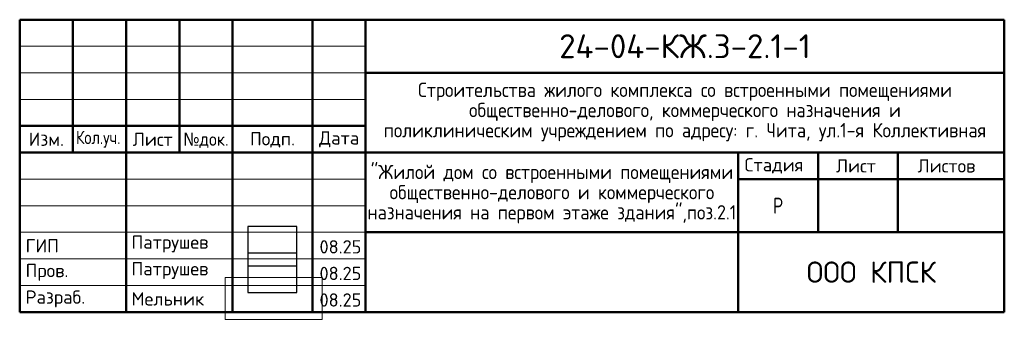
# Model space of a CAD drawing. Header units: metres. Extents: x -38.2 to -0.5, y -15 to -2.2.
# Tile 1 of 4: x -38.2 to -19.7, y -15 to -9.4. Entities that reach past the tile are written whole.
import ezdxf

# ---------------------------------------------------------------- set-up
doc = ezdxf.new("R2010")
doc.units = ezdxf.units.M
doc.header["$XCLIPFRAME"] = 2
doc.layers.add('XR$1$STANDARD_1', color=7, linetype='Continuous', lineweight=25)
doc.layers.add('XR$1$Стена наружная_ Сайдинг', color=7, linetype='Continuous', lineweight=35)
doc.styles.add('ISOCPEUR', font='txt')
doc.styles.add('Segoe UI Symbol', font='txt')
picture_1 = doc.add_image_def('image1.jpg', size_in_pixel=(275, 222))
picture_2 = doc.add_image_def('image2.bmp', size_in_pixel=(685, 350))

# ---------------------------------------------------------------- blocks, each defined once
blk = doc.blocks.new('СЛОЖНЫЙ_ОБЪЕКТ_0')
at = {"layer": 'XR$1$Стена наружная_ Сайдинг', "color": 7, "linetype": 'Continuous', "lineweight": 50, "transparency": 33554687}
for p, q in [((-38.165, -9.355), (-19.665, -9.355)), ((-38.165, -14.855), (-38.165, -9.355)), ((-34.165, -14.855), (-34.165, -9.355)), ((-19.665, -9.355), (-19.665, -14.855)), ((-31.665, -10.355), (-19.665, -10.355)), ((-31.665, -11.355), (-38.165, -11.355)), ((-38.165, -11.855), (-31.665, -11.855)), ((-31.665, -11.855), (-19.665, -11.855)), ((-24.665, -12.355), (-19.665, -12.355)), ((-31.665, -13.355), (-19.665, -13.355)), ((-38.165, -14.855), (-19.665, -14.855))]:
    blk.add_line(p, q, dxfattribs=at)
at = {"layer": 'XR$1$Стена наружная_ Сайдинг', "color": 7, "linetype": 'Continuous', "lineweight": 13, "transparency": 33554687}
for p, q in [((-38.165, -9.855), (-31.665, -9.855)), ((-38.165, -10.355), (-31.665, -10.355)), ((-38.165, -10.855), (-31.665, -10.855)), ((-38.165, -12.355), (-31.665, -12.355)), ((-38.165, -12.855), (-31.665, -12.855)), ((-38.165, -13.355), (-31.665, -13.355)), ((-38.165, -13.855), (-31.665, -13.855)), ((-38.165, -14.355), (-31.665, -14.355))]:
    blk.add_line(p, q, dxfattribs=at)
at = {"layer": 'XR$1$Стена наружная_ Сайдинг', "color": 7, "linetype": 'Continuous', "lineweight": 50, "transparency": 33554687}
for points in [[(-37.165, -9.355), (-37.165, -10.605), (-37.165, -11.855)], [(-36.165, -9.355), (-36.165, -12.105), (-36.165, -14.855)], [(-35.165, -9.355), (-35.165, -10.605), (-35.165, -11.855)], [(-32.665, -9.355), (-32.665, -12.105), (-32.665, -14.855)], [(-31.665, -9.355), (-31.665, -12.105), (-31.665, -14.855)], [(-24.665, -14.855), (-24.665, -13.355), (-24.665, -11.855)], [(-23.165, -13.355), (-23.165, -12.605), (-23.165, -11.855)], [(-21.665, -11.855), (-21.665, -12.605), (-21.665, -13.355)]]:
    blk.add_lwpolyline(points, dxfattribs=at)

msp = doc.modelspace()

# ---------------------------------------------------------------- block references
at = {"layer": 'XR$1$Стена наружная_ Сайдинг', "color": 7, "linetype": 'Continuous', "lineweight": 13, "transparency": 33554687}
msp.add_blockref('СЛОЖНЫЙ_ОБЪЕКТ_0', (0, 0), dxfattribs=at)

# ---------------------------------------------------------------- texts
at = {"layer": 'XR$1$STANDARD_1', "color": 7, "linetype": 'Continuous', "lineweight": 18, "transparency": 33554687}
for s, insert, char_height, width, attachment_point, style in [('\\A1;{\\fISOCPEUR|i0|b0;\\H0.450000;\\W1.000000;\\C7;24-04-КЖ.3-2.1-1}\\P', (-25.6653, -9.8548), 0.45, 4.982946, 5, 'ISOCPEUR'), ('\\A1;{\\fISOCPEUR|i0|b0;\\H0.250000;\\W1.000000;\\C7;Изм.}\\P', (-37.6654, -11.605), 0.25, 0.753409, 5, 'ISOCPEUR'), ('\\A1;{\\fISOCPEUR|i0|b0;\\H0.250000;\\W0.833333;\\C7;Кол.уч.}\\P', (-36.6912, -11.605), 0.25, 0.974432, 5, 'ISOCPEUR'), ('\\A1;{\\fISOCPEUR|i0|b0;\\H0.250000;\\W1.000000;\\C7;Лист}\\P', (-35.6654, -11.605), 0.25, 0.867188, 5, 'ISOCPEUR'), ('\\A1;{\\fSegoe UI Symbol|i0|b0;\\H0.250000;\\W0.909091;\\C7;№\\fISOCPEUR|i0|b0;док.}\\P', (-34.6654, -11.6224), 0.25, 1.022727, 5, 'Segoe UI Symbol'), ('\\A1;{\\fISOCPEUR|i0|b0;\\H0.250000;\\W1.000000;\\C7;Подп.}\\P', (-33.4154, -11.6154), 0.25, 0.917647, 5, 'ISOCPEUR'), ('\\A1;{\\fISOCPEUR|i0|b0;\\H0.250000;\\W1.000000;\\C7;Дата}\\P', (-32.1631, -11.605), 0.25, 0.968056, 5, 'ISOCPEUR'), ('\\A1;{\\fISOCPEUR|i0|b0;\\H0.250000;\\W1.000000;\\C7;Стадия}\\P', (-23.9928, -12.105), 0.25, 1.244681, 5, 'ISOCPEUR'), ('\\A1;{\\fISOCPEUR|i0|b0;\\H0.250000;\\W1.000000;\\C7;Лист}\\P', (-22.4526, -12.105), 0.25, 0.867188, 5, 'ISOCPEUR'), ('\\A1;{\\fISOCPEUR|i0|b0;\\H0.250000;\\W1.000000;\\C7;Листов}\\P', (-20.7517, -12.105), 0.25, 1.219565, 5, 'ISOCPEUR'), ('\\A1;{\\fISOCPEUR|i0|b0;\\H0.300000;\\W0.769231;\\C7;Р}\\P', (-23.9153, -12.8548), 0.3, 0.276923, 5, 'ISOCPEUR'), ('\\A1;{\\fISOCPEUR|i0|b0;\\H0.250000;\\W1.000000;\\C7;ГИП}\\P', (-38.0546, -13.608), 0.25, 0.69, 4, 'ISOCPEUR'), ('\\A1;{\\fISOCPEUR|i0|b0;\\H0.250000;\\W1.000000;\\C7;Патрушев}\\P', (-36.0646, -13.733), 0.25, 1.671094, 7, 'ISOCPEUR'), ('\\A1;{\\fISOCPEUR|i0|b0;\\H0.400000;\\W1.000000;\\C7;ООО КПСК}\\P', (-22.1653, -14.1048), 0.4, 2.633651, 5, 'ISOCPEUR'), ('\\A1;{\\fISOCPEUR|i0|b0;\\H0.250000;\\W1.000000;\\C7;Пров.}\\P', (-38.0546, -14.108), 0.25, 0.917647, 4, 'ISOCPEUR'), ('\\A1;{\\fISOCPEUR|i0|b0;\\H0.250000;\\W1.000000;\\C7;Патрушев}\\P', (-36.0646, -14.233), 0.25, 1.671094, 7, 'ISOCPEUR'), ('\\A1;{\\fISOCPEUR|i0|b0;\\H0.250000;\\W1.000000;\\C7;Разраб.}\\P', (-38.0546, -14.608), 0.25, 1.307449, 4, 'ISOCPEUR'), ('\\A1;{\\fISOCPEUR|i0|b0;\\H0.250000;\\W1.000000;\\C7;Мельник}\\P', (-36.0646, -14.733), 0.25, 1.395283, 7, 'ISOCPEUR')]:
    msp.add_mtext(s, dxfattribs=dict(at, insert=insert, char_height=char_height, width=width, attachment_point=attachment_point, style=style))
at = {"layer": 'XR$1$STANDARD_1', "color": 7, "linetype": 'Continuous', "lineweight": 18, "transparency": 33554687, "char_height": 0.27, "attachment_point": 2, "line_spacing_factor": 0.843373}
for s, insert, width in [('\\A1;{\\fISOCPEUR|i0|b0;\\H0.270000;\\W0.909091;\\C7;Строительства жилого комплекса со встроенными помещениями}\\P{\\fISOCPEUR|i0|b0;\\H0.270000;\\W0.909091;\\C7;общественно-делового, коммерческого назначения и }\\P{\\fISOCPEUR|i0|b0;\\H0.270000;\\W0.909091;\\C7;поликлиническим учреждением по адресу: г. Чита, ул.1-я Коллективная}\\P', (-25.6653, -10.5398), 11.270659), ('\\A1;{\\fISOCPEUR|i0|b0;\\H0.270000;\\W0.909091;\\C7;"Жилой дом со встроенными помещениями}\\P{\\fISOCPEUR|i0|b0;\\H0.270000;\\W0.909091;\\C7;общественно-делового и коммерческого}\\P{\\fISOCPEUR|i0|b0;\\H0.270000;\\W0.909091;\\C7;назначения на первом этаже здания",поз.2.1}\\P', (-28.1653, -12.0848), 7.061114)]:
    msp.add_mtext(s, dxfattribs=dict(at, insert=insert, width=width))
at = {"layer": 'XR$1$STANDARD_1', "color": 7, "linetype": 'Continuous', "lineweight": 25, "transparency": 33554687, "char_height": 0.25, "width": 0.892424, "attachment_point": 7, "style": 'ISOCPEUR'}
for insert in [(-32.5323, -13.7535), (-32.5323, -14.2535), (-32.5323, -14.7535)]:
    msp.add_mtext('\\A1;{\\fISOCPEUR|i0|b0;\\H0.250000;\\W1.000000;\\C7;08.25}\\P', dxfattribs=dict(at, insert=insert))

# ---------------------------------------------------------------- pictures from other files: only their frames are drawn
at = {"layer": 'XR$1$STANDARD_1', "color": 7, "linetype": 'Continuous', "lineweight": 25, "transparency": 33554687}
image = msp.add_image(picture_1, insert=(-33.8817, -13.9884), size_in_units=(0.9214, 0.7438), dxfattribs=at)
image.set_boundary_path([(-0.5, 221.5), (274.5, 221.5), (274.5, -0.5), (-0.5, -0.5), (-0.5, 221.5)])
image.dxf.flags = 15
image = msp.add_image(picture_1, insert=(-33.8817, -14.4884), size_in_units=(0.9214, 0.7438), dxfattribs=at)
image.set_boundary_path([(-0.5, 221.5), (274.5, 221.5), (274.5, -0.5), (-0.5, -0.5), (-0.5, 221.5)])
image.dxf.flags = 15
at = {"layer": 'XR$1$STANDARD_1', "color": 7, "linetype": 'Continuous', "lineweight": 13, "transparency": 33554687}
image = msp.add_image(picture_2, insert=(-34.3076, -14.9922), size_in_units=(1.8263, 0.7853), dxfattribs=at)
image.set_boundary_path([(684.5, 349.5), (684.5, -0.5), (-0.5, -0.5), (-0.5, 349.5), (684.5, 349.5)])
image.dxf.flags = 15

doc.saveas('drawing.dxf')
